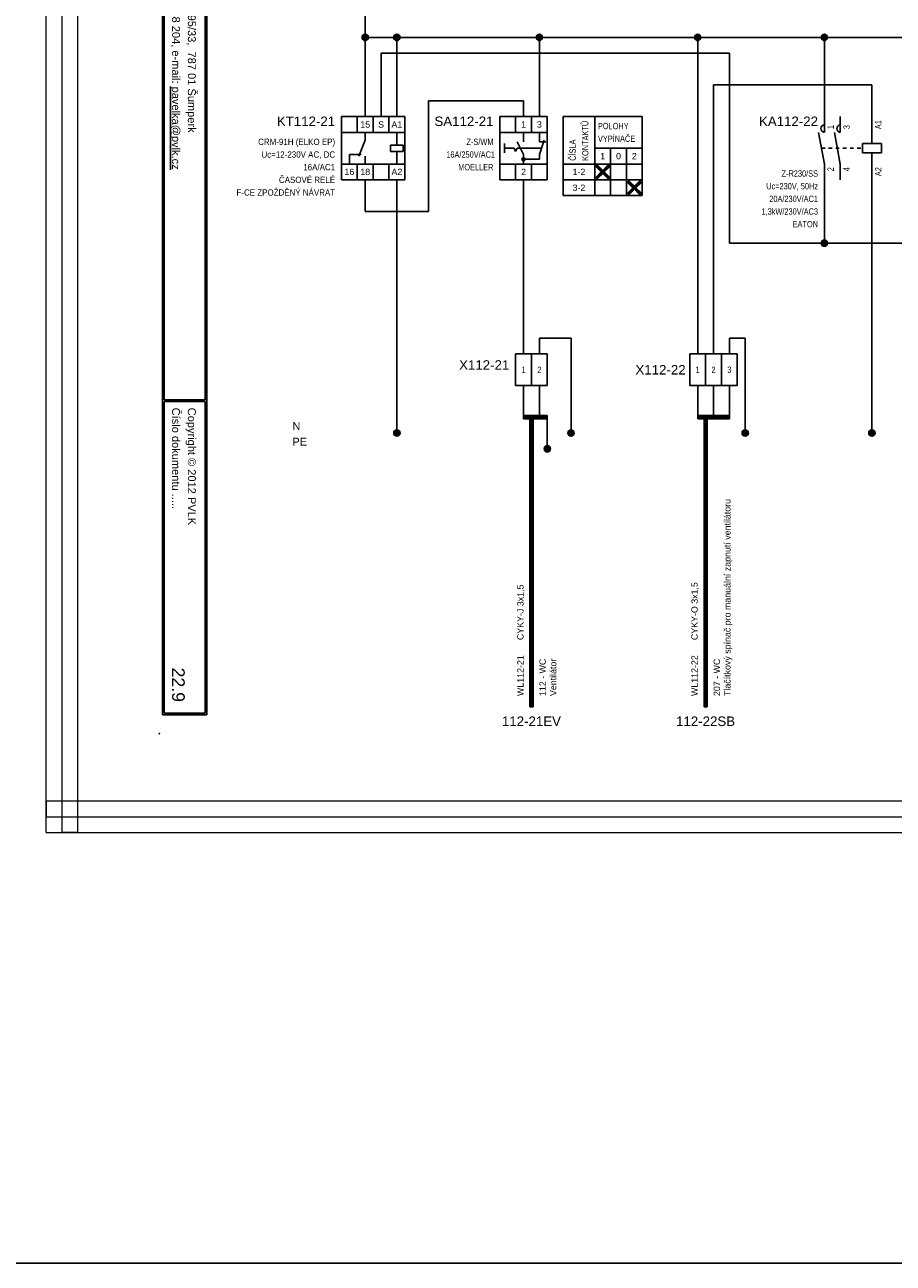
# Model space of a CAD drawing. Extents: x -9683 to -1855, y 4058 to 4698.
# Tile 29 of 50: x -5543 to -5268, y 4058 to 4449. Entities that reach past the tile are written whole.
import ezdxf
from ezdxf.enums import TextEntityAlignment as Align

# ---------------------------------------------------------------- set-up
doc = ezdxf.new("R2010")
doc.units = 0
doc.header["$MEASUREMENT"] = 0
doc.linetypes.add('DASHED', pattern=[0.564444, 0.282222, -0.282222])
for name, color, linetype in [('1-KRESBA', 7, 'Continuous'), ('__Bílá', 7, 'Continuous'), ('__Rudá 010', 10, 'Continuous'), ('__Svmodrá', 4, 'Continuous'), ('__Vínová 220', 220, 'Continuous'), ('__Zelená', 3, 'Continuous'), ('__Černá 250', 7, 'Continuous')]:
    doc.layers.add(name, color=color, linetype=linetype)
doc.styles.add('Arial', font='arial.ttf')
doc.styles.add('GENERATED_STYLE_1', font='arial.ttf')

# ---------------------------------------------------------------- blocks, each defined once
blk = doc.blocks.new('BLK_Razítko_malé_pro_rozváděče')
at = {"layer": '__Bílá'}
for p, q in [((15, -1), (15, -20)), ((15, -1), (294, -1)), ((15.5, -1.5), (15.5, -19.5)), ((15.5, -1.5), (184.5, -1.5)), ((184.5, -1.5), (184.5, -19.5)), ((185, -1.5), (185, -19.5)), ((185, -1.5), (293.5, -1.5)), ((293.5, -19.5), (293.5, -1.5)), ((294, -20), (294, -1)), ((15.5, -19.5), (184.5, -19.5)), ((185, -19.5), (293.5, -19.5)), ((15, -20), (294, -20)), ((15, -405), (15, -419)), ((15, -405), (294, -405)), ((15.5, -405.5), (15.5, -418.5)), ((15.5, -405.5), (194.5, -405.5)), ((194.5, -405.5), (194.5, -418.5)), ((195, -405.5), (195, -418.5)), ((195, -405.5), (293.5, -405.5)), ((293.5, -405.5), (293.5, -418.5)), ((294, -405), (294, -419)), ((15.5, -418.5), (194.5, -418.5)), ((195, -418.5), (293.5, -418.5)), ((15, -419), (294, -419))]:
    blk.add_line(p, q, dxfattribs=at)
for p in [(0, 0), (300, 0), (0, -420), (300, -420)]:
    blk.add_point(p, dxfattribs=at)
at = {"layer": '__Bílá', "style": 'Arial'}
for s, height, p in [('-', 3, (38, -7)), ('Dokument', 2.5, (187, -7)), ('-', 3, (210.5, -7)), ('SO/PS', 2.5, (17.5, -12)), ('-', 3, (38, -12)), ('Vypracoval', 2.5, (187, -12)), ('-', 3, (210.5, -12)), ('Investor', 2.5, (17.5, -17)), ('Datum', 2.5, (187, -17)), ('-', 3, (38, -17)), ('-', 3, (210.5, -17)), ('PVLK PROJECT s.r.o. , Langrova 195/33,  787 01 Šumperk', 2.5, (17.5, -411)), ('Copyright © 2012 PVLK', 2.5, (197, -411)), ('Telefon: 773 836 685, mobil: 777 848 204, e-mail: %%Upavelka@pvlk.cz', 2.5, (17.5, -416)), ('Číslo dokumentu .....', 2.5, (197, -416))]:
    blk.add_text(s, height=height, dxfattribs=at).set_placement(p)
at = {"layer": '__Vínová 220', "char_height": 2.5, "attachment_point": 7, "style": 'Arial'}
for s, insert in [('715 0908', (17.5, -7)), ('Rozšíření výrobního areálu firmy PLASTKON PRODUCT, S.R.O.', (42.5, -7.75)), ('R1 – Rozváděč administrativní části 1NP', (215, -7.75)), ('SO 02 - Novostavba skladovací haly s administrativní budovou', (42.5, -12.75)), ('Miroslav Pavelka', (215, -12.75)), ('Plastkon product, s.r.o., Hlavní 147, Mikulovice 790 84', (42.5, -17.75)), ('06/2016', (215, -17.75))]:
    blk.add_mtext(s, dxfattribs=dict(at, insert=insert))
at = {"layer": '__Vínová 220', "style": 'Arial'}
blk.add_attdef('ČÍSLO', text='', height=4, dxfattribs=at).set_placement((290, -416), align=Align.RIGHT)
blk = doc.blocks.new('CRM-91H')
for p, q in [((-4.26, 10.79), (-4.26, -9.21)), ((-4.26, 10.79), (15.74, 10.79)), ((0.74, 5.79), (0.74, 10.79)), ((5.74, 10.79), (5.74, 5.79)), ((10.74, 5.79), (10.74, 10.79)), ((15.74, 10.79), (15.74, -9.21)), ((15.74, 5.79), (-4.26, 5.79)), ((3.24, 3.29), (3.24, 5.79)), ((13.24, 1.79), (13.24, 5.79)), ((1.24, -1.71), (3.24, 3.29)), ((11.24, -0.21), (11.24, 1.79)), ((11.24, 1.79), (15.24, 1.79)), ((15.24, 1.79), (15.24, -0.21)), ((-1.76, -1.21), (-1.76, -4.21)), ((-1.76, -1.21), (1.92, -1.21)), ((3.24, -1.71), (3.24, -4.21)), ((15.24, -0.21), (11.24, -0.21)), ((13.24, -4.21), (13.24, -0.21)), ((15.74, -4.21), (-4.26, -4.21)), ((0.74, -4.21), (0.74, -9.21)), ((5.74, -4.21), (5.74, -9.21)), ((10.74, -4.21), (10.74, -9.21)), ((15.74, -9.21), (-4.26, -9.21))]:
    blk.add_line(p, q)
at = {"style": 'Arial'}
for s, p in [('15', (3.24, 7.29)), ('S', (8.24, 7.29)), ('A1', (13.24, 7.29)), ('16', (-1.76, -7.71)), ('18', (3.24, -7.71)), ('A2', (13.24, -7.71))]:
    blk.add_text(s, height=2, dxfattribs=at).set_placement(p, align=Align.CENTER)
blk.add_attdef('POPIS', text='', height=3, dxfattribs=at).set_placement((-6.26, 7.79), align=Align.RIGHT)
at = {"style": 'Arial', "width": 0.9}
for tag, p in [('CÍVKA', (-6.26, -2.21)), ('TYP', (-6.26, 1.79)), ('DOPLŇ1', (-6.26, -10.21)), ('PROUD', (-6.26, -6.21)), ('DOPLŇ2', (-6.26, -14.21))]:
    blk.add_attdef(tag, text='', height=2, dxfattribs=at).set_placement(p, align=Align.RIGHT)
blk = doc.blocks.new('V0085A01')
h = blk.add_hatch(color=256)
edge = h.paths.add_edge_path()
edge.add_arc((0, 0), 1, 0, 360)
blk.add_circle((0, 0), 1)
blk = doc.blocks.new('V0109A02')
for p, q in [((0, 0), (0, 10)), ((5, 10), (0, 10)), ((5, 0), (5, 10)), ((10, 10), (5, 10)), ((10, 0), (10, 10)), ((5, 0), (0, 0)), ((10, 0), (5, 0))]:
    blk.add_line(p, q)
at = {"style": 'Arial'}
blk.add_attdef('POPIS', text='', height=3, dxfattribs=at).set_placement((-2, 5), align=Align.RIGHT)
at = {"style": 'Arial', "width": 0.8}
for tag, p in [('S1', (2.5, 5)), ('S2', (7.5, 5))]:
    blk.add_attdef(tag, text='', height=2, dxfattribs=at).set_placement(p, align=Align.MIDDLE)
blk = doc.blocks.new('V0109A03')
for p, q in [((5, 10), (0, 10)), ((0, 0), (0, 10)), ((10, 10), (5, 10)), ((5, 0), (5, 10)), ((15, 10), (10, 10)), ((10, 0), (10, 10)), ((15, 0), (15, 10)), ((5, 0), (0, 0)), ((10, 0), (5, 0)), ((15, 0), (10, 0))]:
    blk.add_line(p, q)
at = {"style": 'Arial'}
blk.add_attdef('POPIS', text='', height=3, dxfattribs=at).set_placement((-2, 5), align=Align.RIGHT)
at = {"style": 'Arial', "width": 0.8}
for tag, p in [('S1', (2.5, 5)), ('S2', (7.5, 5)), ('S3', (12.5, 5))]:
    blk.add_attdef(tag, text='', height=2, dxfattribs=at).set_placement(p, align=Align.MIDDLE)
blk = doc.blocks.new('feva2774')
h = blk.add_hatch(color=256)
h.paths.add_polyline_path([(5, -3), (5, -3.5), (5.5, -3.5, 0.414214)])
h.paths.add_polyline_path([(5, -3.5), (5, -4, 0.414214), (5.5, -3.5)])
h.paths.add_polyline_path([(5, -4), (5, -3, 0.414214), (4.5, -3.5, 0.414214)])
for points in [[(30, -7), (28.5, -5.5), (28, -5.5), (28, -6), (29.5, -7.5), (28, -9), (28, -9.5), (28.5, -9.5), (30, -8), (31.5, -9.5), (32, -9.5), (32, -9), (30.5, -7.5), (32, -6), (32, -5.5), (31.5, -5.5)], [(40, -12), (38.5, -10.5), (38, -10.5), (38, -11), (39.5, -12.5), (38, -14), (38, -14.5), (38.5, -14.5), (40, -13), (41.5, -14.5), (42, -14.5), (42, -14), (40.5, -12.5), (42, -11), (42, -10.5), (41.5, -10.5)]]:
    blk.add_hatch(color=256).paths.add_polyline_path(points)
for p, q in [((-2.5, 10), (-2.5, -10)), ((-2.5, 10), (12.5, 10)), ((2.5, 10), (2.5, 5)), ((7.5, 10), (7.5, 5)), ((12.5, 10), (12.5, -10)), ((17.5, 10), (17.5, -15)), ((17.5, 10), (42.5, 10)), ((27.5, 10), (27.5, -15)), ((42.5, 10), (42.5, -15)), ((12.5, 5), (-2.5, 5)), ((5, 2), (5, 5)), ((10, 2), (10, 5)), ((-1, 1.5), (-1, -1.5)), ((2, 0), (-1, 0)), ((2, 0), (2.5, -1)), ((2.5, -1), (3, 0)), ((5, -2), (3, 2)), ((10.67, 0), (3, 0)), ((10, -2), (11.5, 2.5)), ((12, 2), (10, 2)), ((42.5, 0), (27.5, 0)), ((32.5, 0), (32.5, -15)), ((37.5, 0), (37.5, -15)), ((5, -2), (5, -5)), ((5, -3.5), (10, -3.5)), ((10, -2), (10, -3.5)), ((12.5, -5), (-2.5, -5)), ((2.5, -5), (2.5, -10)), ((7.5, -5), (7.5, -10)), ((42.5, -5), (17.5, -5)), ((28, -6), (28, -5.5)), ((28, -5.5), (28.5, -5.5)), ((29.5, -7.5), (28, -6)), ((29.5, -7.5), (28, -9)), ((28.5, -5.5), (30, -7)), ((31.5, -5.5), (30, -7)), ((30.5, -7.5), (32, -6)), ((30.5, -7.5), (32, -9)), ((32, -5.5), (31.5, -5.5)), ((32, -6), (32, -5.5)), ((12.5, -10), (-2.5, -10)), ((42.5, -10), (17.5, -10)), ((28, -9), (28, -9.5)), ((28, -9.5), (28.5, -9.5)), ((28.5, -9.5), (30, -8)), ((31.5, -9.5), (30, -8)), ((32, -9.5), (31.5, -9.5)), ((32, -9), (32, -9.5)), ((38, -11), (38, -10.5)), ((38, -10.5), (38.5, -10.5)), ((39.5, -12.5), (38, -11)), ((38.5, -10.5), (40, -12)), ((41.5, -10.5), (40, -12)), ((40.5, -12.5), (42, -11)), ((42, -10.5), (41.5, -10.5)), ((42, -11), (42, -10.5)), ((42.5, -15), (17.5, -15)), ((39.5, -12.5), (38, -14)), ((38, -14), (38, -14.5)), ((38, -14.5), (38.5, -14.5)), ((38.5, -14.5), (40, -13)), ((41.5, -14.5), (40, -13)), ((40.5, -12.5), (42, -14)), ((42, -14.5), (41.5, -14.5)), ((42, -14), (42, -14.5))]:
    blk.add_line(p, q)
blk.add_circle((5, -3.5), 0.5)
at = {"style": 'Arial'}
for s, p in [('1', (5, 6.5)), ('3', (10, 6.5)), ('1', (30, -3.5)), ('0', (35, -3.5)), ('2', (40, -3.5)), ('2', (5, -8.5)), ('1-2', (22.5, -8.5)), ('3-2', (22.5, -13.5))]:
    blk.add_text(s, height=2, dxfattribs=at).set_placement(p, align=Align.CENTER)
at = {"style": 'Arial', "width": 0.8}
for s, p in [('KONTAKTŮ', (25.5, -4)), ('ČÍSLA', (21.5, -4))]:
    blk.add_text(s, height=2, rotation=90, dxfattribs=at).set_placement(p)
for s, p in [('POLOHY', (28.5, 6)), ('VYPÍNAČE', (28.5, 2))]:
    blk.add_text(s, height=2, dxfattribs=at).set_placement(p)
at = {"style": 'Arial'}
blk.add_attdef('POPIS', text='', height=3, dxfattribs=at).set_placement((-4.5, 7), align=Align.RIGHT)
at = {"style": 'Arial', "width": 0.8}
for tag, p in [('TYP', (-4.5, 1)), ('AC1(PROUD)', (-4, -3)), ('DOPLŇ1', (-4.5, -7))]:
    blk.add_attdef(tag, text='', height=2, dxfattribs=at).set_placement(p, align=Align.RIGHT)
blk = doc.blocks.new('L0001A01')
h = blk.add_hatch(color=256)
edge = h.paths.add_edge_path()
edge.add_arc((0, 0), 1, 0, 360)
blk.add_circle((0, 0), 1)
blk = doc.blocks.new('moe01029')
for p, q in [((0, 5), (0, 10)), ((5, 5), (5, 10)), ((15, 1.5), (15, 10)), ((-1.82, 5), (0, -5)), ((3.18, 5), (5, -5)), ((12, -1.5), (12, 1.5)), ((12, 1.5), (18, 1.5)), ((18, 1.5), (18, -1.5)), ((18, -1.5), (12, -1.5)), ((15, -1.5), (15, -10)), ((0, -5), (0, -10)), ((5, -5), (5, -10))]:
    blk.add_line(p, q)
at = {"linetype": 'DASHED', "ltscale": 4}
blk.add_line((-0.91, 0), (12, 0), dxfattribs=at)
for centre in [(0.15, 6.2), (5.15, 6.2)]:
    blk.add_arc(centre, 1.21, 97.3062, 262.6938)
at = {"style": 'Arial'}
blk.add_attdef('POPIS', text='', height=3, dxfattribs=at).set_placement((-2, 7), align=Align.RIGHT)
at = {"style": 'Arial', "width": 0.8}
for tag, p in [('NO1', (3, 6)), ('NO2', (8, 6)), ('A1', (18, 6))]:
    blk.add_attdef(tag, p, '', height=2, rotation=90, dxfattribs=at)
for tag, p in [('TYP', (-2, -9)), ('CÍVKA', (-2, -13)), ('AC1(PROUD)', (-2, -17)), ('AC3(VÝKON)', (-2, -21)), ('DOPLŇ1', (-2, -25)), ('DOPLŇ2', (-2, -29))]:
    blk.add_attdef(tag, text='', height=2, dxfattribs=at).set_placement(p, align=Align.RIGHT)
for tag, p in [('CO1', (3, -6)), ('CO2', (8, -6)), ('A2', (18, -6))]:
    blk.add_attdef(tag, text='', height=2, rotation=90, dxfattribs=at).set_placement(p, align=Align.RIGHT)

msp = doc.modelspace()

# ---------------------------------------------------------------- linework, layer by layer
at = {"layer": '1-KRESBA'}
for p, q in [((-5435, 4420), (-5435, 4455)), ((-5180, 4445), (-5435, 4445)), ((-5425, 4420), (-5425, 4445)), ((-5380, 4420), (-5380, 4445)), ((-5330, 4345), (-5330, 4445)), ((-5290, 4420), (-5290, 4445)), ((-5430, 4440), (-5430, 4420)), ((-5320, 4440), (-5430, 4440)), ((-5320, 4440), (-5320, 4380)), ((-5325, 4345), (-5325, 4430)), ((-5275, 4430), (-5325, 4430)), ((-5275, 4420), (-5275, 4430)), ((-5385, 4425), (-5415, 4425)), ((-5415, 4425), (-5415, 4390)), ((-5385, 4420), (-5385, 4425)), ((-5435, 4400), (-5435, 4390)), ((-5425, 4400), (-5425, 4320)), ((-5385, 4400), (-5385, 4345)), ((-5290, 4380), (-5290, 4400)), ((-5275, 4400), (-5275, 4320)), ((-5415, 4390), (-5435, 4390)), ((-5320, 4380), (-5180, 4380)), ((-5380, 4345), (-5380, 4350)), ((-5380, 4350), (-5370, 4350)), ((-5370, 4350), (-5370, 4320)), ((-5320, 4345), (-5320, 4350)), ((-5320, 4350), (-5315, 4350)), ((-5315, 4350), (-5315, 4320)), ((-5385, 4335), (-5385, 4325)), ((-5380, 4335), (-5380, 4325)), ((-5330, 4335), (-5330, 4325)), ((-5325, 4335), (-5325, 4325)), ((-5320, 4335), (-5320, 4325)), ((-5385, 4325.5), (-5385, 4325)), ((-5385, 4325.5), (-5377.5, 4325.5)), ((-5385, 4324.5), (-5385, 4325)), ((-5385, 4325), (-5377.5, 4325)), ((-5385, 4324.5), (-5377.5, 4324.5)), ((-5383, 4233.43), (-5383, 4325.39)), ((-5383, 4325.39), (-5382.5, 4325.39)), ((-5382.5, 4233.43), (-5382.5, 4325.39)), ((-5382, 4325.39), (-5382.5, 4325.39)), ((-5382, 4233.43), (-5382, 4325.39)), ((-5377.5, 4325.5), (-5377.5, 4325)), ((-5377.5, 4324.5), (-5377.5, 4325)), ((-5377.5, 4325), (-5377.5, 4315)), ((-5330, 4325.5), (-5330, 4325)), ((-5330, 4325.5), (-5320, 4325.5)), ((-5330, 4324.5), (-5330, 4325)), ((-5330, 4325), (-5320, 4325)), ((-5330, 4324.5), (-5320, 4324.5)), ((-5328, 4233.43), (-5328, 4325.39)), ((-5328, 4325.39), (-5327.5, 4325.39)), ((-5327.5, 4233.43), (-5327.5, 4325.39)), ((-5327, 4325.39), (-5327.5, 4325.39)), ((-5327, 4233.43), (-5327, 4325.39)), ((-5320, 4325.5), (-5320, 4325)), ((-5320, 4324.5), (-5320, 4325)), ((-5383, 4233.43), (-5382.5, 4233.43)), ((-5382, 4233.43), (-5382.5, 4233.43)), ((-5328, 4233.43), (-5327.5, 4233.43)), ((-5327, 4233.43), (-5327.5, 4233.43))]:
    msp.add_line(p, q, dxfattribs=at)
at = {"layer": '1-KRESBA', "color": 3}
msp.add_lwpolyline([(-9683.45, 4697.61), (-1855.12, 4697.61), (-1855.12, 4057.66), (-9683.45, 4057.66)], close=True, dxfattribs=at)
at = {"layer": '__Vínová 220', "lineweight": 0}
for p, q in [((-5535.71, 4193.74), (-5535.71, 4559.82)), ((-5530.71, 4193.74), (-5530.71, 4559.82)), ((-5525.71, 4193.74), (-5525.71, 4559.82)), ((-5535.71, 4203.74), (-5535.71, 4198.74)), ((-5535.71, 4203.74), (-5039.31, 4203.74)), ((-5535.71, 4193.74), (-5535.71, 4198.74)), ((-5535.71, 4198.74), (-5039.31, 4198.74)), ((-5535.71, 4193.74), (-5039.31, 4193.74)), ((-5535.71, 4193.74), (-5530.71, 4193.74)), ((-5525.71, 4193.74), (-5530.71, 4193.74))]:
    msp.add_line(p, q, dxfattribs=at)

# ---------------------------------------------------------------- block references
at = {"color": 250, "linetype": 'Continuous'}
for p in [(-5425, 4320), (-5370, 4320), (-5315, 4320), (-5275, 4320), (-5377.5, 4315)]:
    msp.add_blockref('V0085A01', p, dxfattribs=at)
at = {"layer": '1-KRESBA', "rotation": 270}
msp.add_blockref('BLK_Razítko_malé_pro_rozváděče', (-5080, 4525), dxfattribs=at).add_auto_attribs({'ČÍSLO': '22.9'})
at = {"layer": '1-KRESBA', "color": 250, "linetype": 'Continuous'}
for p in [(-5435, 4445), (-5425, 4445), (-5380, 4445), (-5330, 4445), (-5290, 4445), (-5290, 4380)]:
    msp.add_blockref('L0001A01', p, dxfattribs=at)
at = {"layer": '1-KRESBA'}
msp.add_blockref('CRM-91H', (-5438.24, 4409.21), dxfattribs=at).add_auto_attribs({'POPIS': 'KT112-21', 'TYP': 'CRM-91H (ELKO EP)', 'CÍVKA': 'Uc=12-230V AC, DC', 'PROUD': '16A/AC1', 'DOPLŇ1': 'ČASOVÉ RELÉ', 'DOPLŇ2': 'F-CE ZPOŽDĚNÝ NÁVRAT'})
at = {"layer": '__Černá 250'}
for name, p, values in [('feva2774', (-5390, 4410), {'POPIS': 'SA112-21', 'TYP': 'Z-S/WM', 'AC1(PROUD)': '16A/250V/AC1', 'DOPLŇ1': 'MOELLER'}), ('moe01029', (-5290, 4410), {'POPIS': 'KA112-22', 'TYP': 'Z-R230/SS', 'CÍVKA': 'Uc=230V, 50Hz', 'AC1(PROUD)': '20A/230V/AC1', 'AC3(VÝKON)': '1,3kW/230V/AC3', 'DOPLŇ1': 'EATON', 'CO1': '2', 'NO1': '1', 'CO2': '4', 'NO2': '3', 'A1': 'A1', 'A2': 'A2'}), ('V0109A02', (-5387.5, 4335), {'POPIS': 'X112-21', 'S1': '1', 'S2': '2'})]:
    msp.add_blockref(name, p, dxfattribs=at).add_auto_attribs(values)
ref = msp.add_blockref('V0109A03', (-5332.5, 4335), dxfattribs=at)
ref.add_attrib('POPIS', 'X112-22', dxfattribs={"layer": '0', "height": 3, "style": 'Arial'}).set_placement((-5333.81, 4338.48), align=Align.RIGHT)
ref.add_attrib('S1', '1', dxfattribs={"layer": '0', "height": 2, "style": 'Arial', "width": 0.8}).set_placement((-5330, 4340), align=Align.MIDDLE)
ref.add_attrib('S2', '2', dxfattribs={"layer": '0', "height": 2, "style": 'Arial', "width": 0.8}).set_placement((-5325, 4340), align=Align.MIDDLE)
ref.add_attrib('S3', '3', dxfattribs={"layer": '0', "height": 2, "style": 'Arial', "width": 0.8}).set_placement((-5320, 4340), align=Align.MIDDLE)

# ---------------------------------------------------------------- texts
at = {"layer": '__Rudá 010', "style": 'Arial'}
for s, p in [('CYKY-J 3x1,5', (-5385, 4254.56)), ('CYKY-O 3x1,5', (-5330, 4254.56)), ('WL112-21', (-5385, 4236.89)), ('WL112-22', (-5330, 4236.89))]:
    msp.add_text(s, height=2, rotation=90, dxfattribs=at).set_placement(p)
at = {"layer": '__Rudá 010', "style": 'GENERATED_STYLE_1'}
for s, p in [('112-21EV', (-5382.5, 4227.43)), ('112-22SB', (-5327.5, 4227.43))]:
    msp.add_text(s, height=3, dxfattribs=at).set_placement(p, align=Align.CENTER)
at = {"layer": '__Rudá 010', "char_height": 2, "width": 62.8406, "attachment_point": 1, "rotation": 90, "style": 'Arial'}
for s, insert in [('207 - WC\\PTlačítkový spínač pro manuální zapnutí ventilátoru', (-5324.97, 4236.89)), ('112 - WC\\PVentilátor', (-5379.97, 4236.89))]:
    msp.add_mtext(s, dxfattribs=dict(at, insert=insert))
at = {"layer": '__Svmodrá', "linetype": 'Continuous', "style": 'Arial'}
msp.add_text('N', height=2.5, dxfattribs=at).set_placement((-5458, 4321))
msp.add_text('N', height=2.5, dxfattribs=at).set_placement((-5458, 4321))
at = {"layer": '__Zelená', "linetype": 'Continuous', "style": 'Arial'}
msp.add_text('PE', height=2.5, dxfattribs=at).set_placement((-5458, 4316))
msp.add_text('PE', height=2.5, dxfattribs=at).set_placement((-5458, 4316))

doc.saveas('drawing.dxf')
